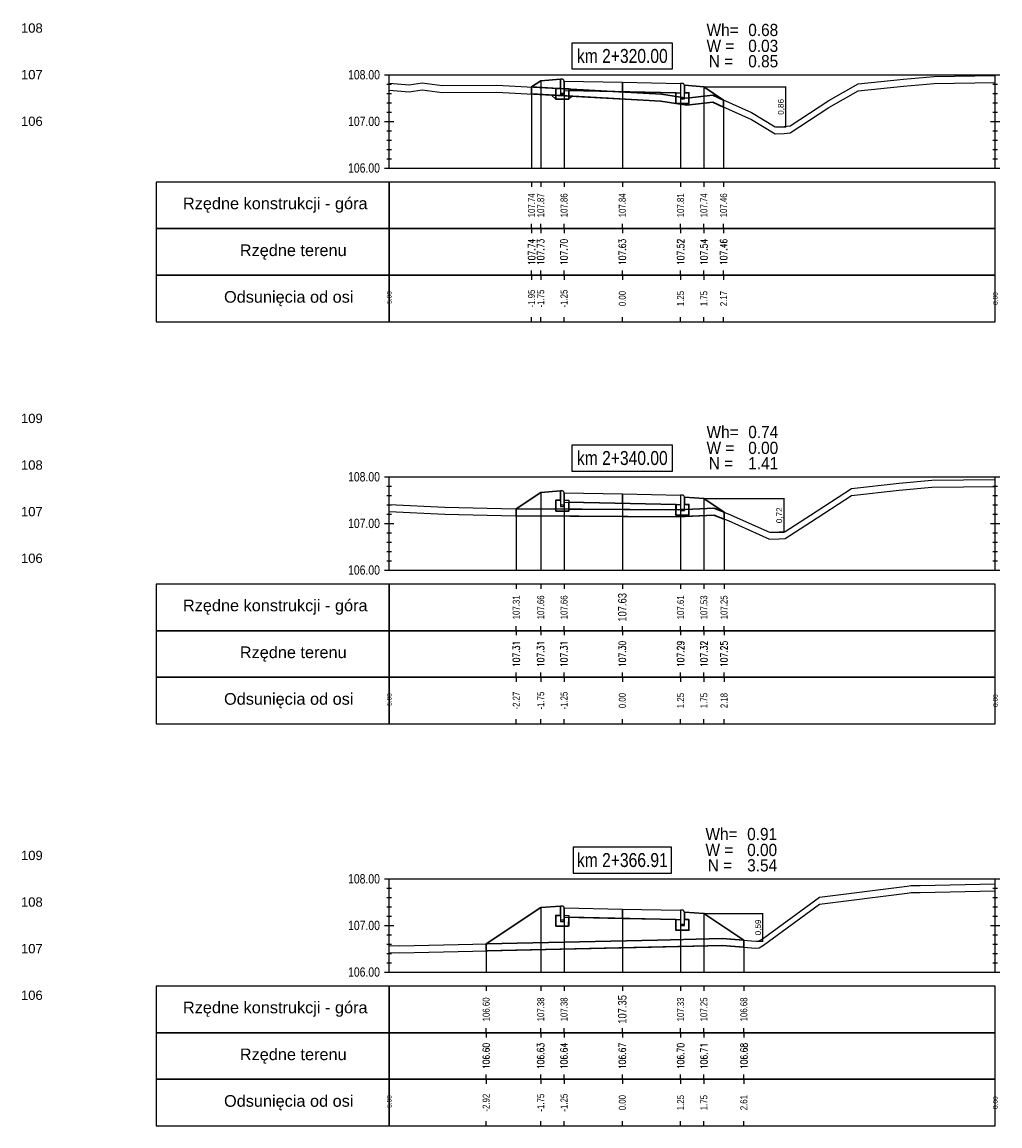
# Model space of a CAD drawing. Extents: x 7537626 to 7538805, y 5722894 to 5725486.
# Tile 25 of 105: x 7538114 to 7538135, y 5725386 to 5725409. Entities that reach past the tile are written whole.
import ezdxf

# ---------------------------------------------------------------- set-up
doc = ezdxf.new("R2010")
doc.units = 0
doc.header["$PDMODE"] = 35
doc.header["$PDSIZE"] = 0.3
for name, color, linetype in [('C-DROGI-PROFILE', 7, 'Continuous'), ('C-DROGI-PROFILE-ETYKIETY', 7, 'Continuous'), ('C-DROGI-PRZEKROJE-ETYKIETY', 7, 'Continuous'), ('C-POPRZECZKA-przekrój', 2, 'Continuous'), ('C-POPRZECZKA-widok', 1, 'Continuous')]:
    doc.layers.add(name, color=color, linetype=linetype)
for name, color, linetype, true_color in [('C-humus', 7, 'Continuous', 0x003df5), ('C-Teren', 7, 'Continuous', 0x008521), ('poprzeczki', 7, 'Continuous', 0x0000d6)]:
    doc.layers.add(name, color=color, linetype=linetype, true_color=true_color)
for name, color, linetype, lineweight, plot in [('D-1.pow. hum.', 7, 'Continuous', 30, False), ('D-2.wykop', 30, 'Continuous', 30, False), ('D-3.nasyp', 4, 'Continuous', 30, False)]:
    doc.layers.add(name, color=color, linetype=linetype, lineweight=lineweight, plot=plot)
doc.layers.add('D-roboty-ziemne-opis', color=2, linetype='Continuous', lineweight=30)
doc.styles.add('2mm08', font='arial.ttf', dxfattribs={"width": 0.8})
doc.styles.add('opis_50', font='arial.ttf', dxfattribs={"height": 0.125})
doc.styles.get("Standard").update_dxf_attribs({"font": 'arial.ttf'})
doc.dimstyles.new('OPIS_50', dxfattribs={"dimscale": 0.5, "dimtxt": 0.125, "dimasz": 0.25, "dimexe": 0.1, "dimexo": 0.15, "dimgap": 0.1, "dimtad": 1, "dimzin": 0, "dimtxsty": 'opis_50', "dimblk": 'ARCHTICK', "dimcen": 0.15, "dimdle": 0.1, "dimaunit": 2, "dimadec": 4, "dimazin": 0, "dimtfac": 1, "dimtmove": 0, "dimatfit": 3, "dimfxl": 1, "dimarcsym": 0})

# ---------------------------------------------------------------- blocks, each defined once
blk = doc.blocks.new('_ArchTick')
at = {"color": 0, "linetype": 'ByBlock', "const_width": 0.15}
blk.add_lwpolyline([(-0.5, -0.5), (0.5, 0.5)], dxfattribs=at)
blk = doc.blocks.new('*D113')
at = {"layer": 'Defpoints', "color": 0, "transparency": 16777216}
for p in [(7538128.601, 5725408.072), (7538130.126, 5725407.215), (7538130.348, 5725407.215)]:
    blk.add_point(p, dxfattribs=at)
at = {"layer": 'poprzeczki', "color": 0, "lineweight": -2, "transparency": 16777216}
for p, q in [((7538128.616, 5725408.072), (7538130.358, 5725408.072)), ((7538130.348, 5725408.082), (7538130.348, 5725407.205)), ((7538130.141, 5725407.215), (7538130.358, 5725407.215))]:
    blk.add_line(p, q, dxfattribs=at)
at = {"layer": 'poprzeczki', "color": 0, "lineweight": -2, "transparency": 16777216, "xscale": 0.025, "yscale": 0.025, "zscale": 0.025}
for p, rotation in [((7538130.348, 5725408.072), 90), ((7538130.348, 5725407.215), 270)]:
    blk.add_blockref('_ArchTick', p, dxfattribs=dict(at, rotation=rotation))
at = {"layer": 'poprzeczki', "color": 0, "transparency": 16777216, "insert": (7538130.263, 5725407.643), "char_height": 0.125, "attachment_point": 5, "rotation": 90, "style": 'opis_50'}
blk.add_mtext('0,86', dxfattribs=at)
blk = doc.blocks.new('*D114')
at = {"layer": 'Defpoints', "color": 0, "transparency": 16777216}
for p in [(7538128.601, 5725399.24), (7538130.006, 5725398.522), (7538130.313, 5725398.522)]:
    blk.add_point(p, dxfattribs=at)
at = {"layer": 'poprzeczki', "color": 0, "lineweight": -2, "transparency": 16777216}
for p, q in [((7538128.616, 5725399.24), (7538130.323, 5725399.24)), ((7538130.313, 5725399.25), (7538130.313, 5725398.512)), ((7538130.021, 5725398.522), (7538130.323, 5725398.522))]:
    blk.add_line(p, q, dxfattribs=at)
at = {"layer": 'poprzeczki', "color": 0, "lineweight": -2, "transparency": 16777216, "xscale": 0.025, "yscale": 0.025, "zscale": 0.025}
for p, rotation in [((7538130.313, 5725399.24), 90), ((7538130.313, 5725398.522), 270)]:
    blk.add_blockref('_ArchTick', p, dxfattribs=dict(at, rotation=rotation))
at = {"layer": 'poprzeczki', "color": 0, "transparency": 16777216, "insert": (7538130.228, 5725398.881), "char_height": 0.125, "attachment_point": 5, "rotation": 90, "style": 'opis_50'}
blk.add_mtext('0,72', dxfattribs=at)
blk = doc.blocks.new('*D115')
at = {"layer": 'Defpoints', "color": 0, "transparency": 16777216}
for p in [(7538128.601, 5725390.336), (7538129.712, 5725389.745), (7538129.861, 5725389.745)]:
    blk.add_point(p, dxfattribs=at)
at = {"layer": 'poprzeczki', "color": 0, "lineweight": -2, "transparency": 16777216}
for p, q in [((7538128.616, 5725390.336), (7538129.871, 5725390.336)), ((7538129.861, 5725390.346), (7538129.861, 5725389.735)), ((7538129.727, 5725389.745), (7538129.871, 5725389.745))]:
    blk.add_line(p, q, dxfattribs=at)
at = {"layer": 'poprzeczki', "color": 0, "lineweight": -2, "transparency": 16777216, "xscale": 0.025, "yscale": 0.025, "zscale": 0.025}
for p, rotation in [((7538129.861, 5725390.336), 90), ((7538129.861, 5725389.745), 270)]:
    blk.add_blockref('_ArchTick', p, dxfattribs=dict(at, rotation=rotation))
at = {"layer": 'poprzeczki', "color": 0, "transparency": 16777216, "insert": (7538129.775, 5725390.04), "char_height": 0.125, "attachment_point": 5, "rotation": 90, "style": 'opis_50'}
blk.add_mtext('0,59', dxfattribs=at)

msp = doc.modelspace()

# ---------------------------------------------------------------- linework, layer by layer
at = {"layer": 'C-DROGI-PROFILE', "color": 7, "linetype": 'Continuous', "lineweight": -3}
for p, q in [((7538124.903, 5725406.031), (7538124.903, 5725405.931)), ((7538125.101, 5725406.031), (7538125.101, 5725405.931)), ((7538125.601, 5725406.031), (7538125.601, 5725405.931)), ((7538126.851, 5725406.031), (7538126.851, 5725405.931)), ((7538128.101, 5725406.031), (7538128.101, 5725405.931)), ((7538128.601, 5725406.031), (7538128.601, 5725405.931)), ((7538129.023, 5725406.031), (7538129.023, 5725405.931)), ((7538124.903, 5725405.031), (7538124.903, 5725405.131)), ((7538124.903, 5725405.031), (7538124.903, 5725404.931)), ((7538125.101, 5725405.031), (7538125.101, 5725405.131)), ((7538125.101, 5725405.031), (7538125.101, 5725404.931)), ((7538125.601, 5725405.031), (7538125.601, 5725405.131)), ((7538125.601, 5725405.031), (7538125.601, 5725404.931)), ((7538126.851, 5725405.031), (7538126.851, 5725405.131)), ((7538126.851, 5725405.031), (7538126.851, 5725404.931)), ((7538128.101, 5725405.031), (7538128.101, 5725405.131)), ((7538128.101, 5725405.031), (7538128.101, 5725404.931)), ((7538128.601, 5725405.031), (7538128.601, 5725405.131)), ((7538128.601, 5725405.031), (7538128.601, 5725404.931)), ((7538129.023, 5725405.031), (7538129.023, 5725405.131)), ((7538129.023, 5725405.031), (7538129.023, 5725404.931)), ((7538124.903, 5725404.031), (7538124.903, 5725404.131)), ((7538125.101, 5725404.031), (7538125.101, 5725404.131)), ((7538125.601, 5725404.031), (7538125.601, 5725404.131)), ((7538126.851, 5725404.031), (7538126.851, 5725404.131)), ((7538128.101, 5725404.031), (7538128.101, 5725404.131)), ((7538128.601, 5725404.031), (7538128.601, 5725404.131)), ((7538129.023, 5725404.031), (7538129.023, 5725404.131)), ((7538124.903, 5725404.031), (7538124.903, 5725403.931)), ((7538125.101, 5725404.031), (7538125.101, 5725403.931)), ((7538125.601, 5725404.031), (7538125.601, 5725403.931)), ((7538126.851, 5725404.031), (7538126.851, 5725403.931)), ((7538128.101, 5725404.031), (7538128.101, 5725403.931)), ((7538128.601, 5725404.031), (7538128.601, 5725403.931)), ((7538129.023, 5725404.031), (7538129.023, 5725403.931)), ((7538124.903, 5725403.031), (7538124.903, 5725403.131)), ((7538125.101, 5725403.031), (7538125.101, 5725403.131)), ((7538125.601, 5725403.031), (7538125.601, 5725403.131)), ((7538126.851, 5725403.031), (7538126.851, 5725403.131)), ((7538128.101, 5725403.031), (7538128.101, 5725403.131)), ((7538128.601, 5725403.031), (7538128.601, 5725403.131)), ((7538129.023, 5725403.031), (7538129.023, 5725403.131)), ((7538124.576, 5725397.406), (7538124.576, 5725397.306)), ((7538125.101, 5725397.406), (7538125.101, 5725397.306)), ((7538125.601, 5725397.406), (7538125.601, 5725397.306)), ((7538126.851, 5725397.406), (7538126.851, 5725397.306)), ((7538128.101, 5725397.406), (7538128.101, 5725397.306)), ((7538128.601, 5725397.406), (7538128.601, 5725397.306)), ((7538129.033, 5725397.406), (7538129.033, 5725397.306)), ((7538124.576, 5725396.406), (7538124.576, 5725396.506)), ((7538125.101, 5725396.406), (7538125.101, 5725396.506)), ((7538125.601, 5725396.406), (7538125.601, 5725396.506)), ((7538126.851, 5725396.406), (7538126.851, 5725396.506)), ((7538128.101, 5725396.406), (7538128.101, 5725396.506)), ((7538128.601, 5725396.406), (7538128.601, 5725396.506)), ((7538129.033, 5725396.406), (7538129.033, 5725396.506)), ((7538124.576, 5725396.406), (7538124.576, 5725396.306)), ((7538125.101, 5725396.406), (7538125.101, 5725396.306)), ((7538125.601, 5725396.406), (7538125.601, 5725396.306)), ((7538126.851, 5725396.406), (7538126.851, 5725396.306)), ((7538128.101, 5725396.406), (7538128.101, 5725396.306)), ((7538128.601, 5725396.406), (7538128.601, 5725396.306)), ((7538129.033, 5725396.406), (7538129.033, 5725396.306)), ((7538124.576, 5725395.406), (7538124.576, 5725395.506)), ((7538124.576, 5725395.406), (7538124.576, 5725395.306)), ((7538125.101, 5725395.406), (7538125.101, 5725395.506)), ((7538125.101, 5725395.406), (7538125.101, 5725395.306)), ((7538125.601, 5725395.406), (7538125.601, 5725395.506)), ((7538125.601, 5725395.406), (7538125.601, 5725395.306)), ((7538126.851, 5725395.406), (7538126.851, 5725395.506)), ((7538126.851, 5725395.406), (7538126.851, 5725395.306)), ((7538128.101, 5725395.406), (7538128.101, 5725395.506)), ((7538128.101, 5725395.406), (7538128.101, 5725395.306)), ((7538128.601, 5725395.406), (7538128.601, 5725395.506)), ((7538128.601, 5725395.406), (7538128.601, 5725395.306)), ((7538129.033, 5725395.406), (7538129.033, 5725395.506)), ((7538129.033, 5725395.406), (7538129.033, 5725395.306)), ((7538124.576, 5725394.406), (7538124.576, 5725394.506)), ((7538125.101, 5725394.406), (7538125.101, 5725394.506)), ((7538125.601, 5725394.406), (7538125.601, 5725394.506)), ((7538126.851, 5725394.406), (7538126.851, 5725394.506)), ((7538128.101, 5725394.406), (7538128.101, 5725394.506)), ((7538128.601, 5725394.406), (7538128.601, 5725394.506)), ((7538129.033, 5725394.406), (7538129.033, 5725394.506)), ((7538123.93, 5725388.781), (7538123.93, 5725388.681)), ((7538125.101, 5725388.781), (7538125.101, 5725388.681)), ((7538125.601, 5725388.781), (7538125.601, 5725388.681)), ((7538126.851, 5725388.781), (7538126.851, 5725388.681)), ((7538128.101, 5725388.781), (7538128.101, 5725388.681)), ((7538128.601, 5725388.781), (7538128.601, 5725388.681)), ((7538129.458, 5725388.781), (7538129.458, 5725388.681)), ((7538123.93, 5725387.781), (7538123.93, 5725387.881)), ((7538123.93, 5725387.781), (7538123.93, 5725387.681)), ((7538125.101, 5725387.781), (7538125.101, 5725387.881)), ((7538125.101, 5725387.781), (7538125.101, 5725387.681)), ((7538125.601, 5725387.781), (7538125.601, 5725387.881)), ((7538125.601, 5725387.781), (7538125.601, 5725387.681)), ((7538126.851, 5725387.781), (7538126.851, 5725387.881)), ((7538126.851, 5725387.781), (7538126.851, 5725387.681)), ((7538128.101, 5725387.781), (7538128.101, 5725387.881)), ((7538128.101, 5725387.781), (7538128.101, 5725387.681)), ((7538128.601, 5725387.781), (7538128.601, 5725387.881)), ((7538128.601, 5725387.781), (7538128.601, 5725387.681)), ((7538129.458, 5725387.781), (7538129.458, 5725387.881)), ((7538129.458, 5725387.781), (7538129.458, 5725387.681)), ((7538123.93, 5725386.781), (7538123.93, 5725386.881)), ((7538123.93, 5725386.781), (7538123.93, 5725386.681)), ((7538125.101, 5725386.781), (7538125.101, 5725386.881)), ((7538125.101, 5725386.781), (7538125.101, 5725386.681)), ((7538125.601, 5725386.781), (7538125.601, 5725386.881)), ((7538125.601, 5725386.781), (7538125.601, 5725386.681)), ((7538126.851, 5725386.781), (7538126.851, 5725386.881)), ((7538126.851, 5725386.781), (7538126.851, 5725386.681)), ((7538128.101, 5725386.781), (7538128.101, 5725386.881)), ((7538128.101, 5725386.781), (7538128.101, 5725386.681)), ((7538128.601, 5725386.781), (7538128.601, 5725386.881)), ((7538128.601, 5725386.781), (7538128.601, 5725386.681)), ((7538129.458, 5725386.781), (7538129.458, 5725386.881)), ((7538129.458, 5725386.781), (7538129.458, 5725386.681)), ((7538123.93, 5725385.781), (7538123.93, 5725385.881)), ((7538125.101, 5725385.781), (7538125.101, 5725385.881)), ((7538125.601, 5725385.781), (7538125.601, 5725385.881)), ((7538126.851, 5725385.781), (7538126.851, 5725385.881)), ((7538128.101, 5725385.781), (7538128.101, 5725385.881)), ((7538128.601, 5725385.781), (7538128.601, 5725385.881)), ((7538129.458, 5725385.781), (7538129.458, 5725385.881))]:
    msp.add_line(p, q, dxfattribs=at)
at = {"layer": 'C-DROGI-PROFILE', "color": 1, "linetype": 'Continuous', "lineweight": -3}
for points in [[(7538121.851, 5725405.031), (7538121.851, 5725406.031), (7538116.851, 5725406.031), (7538116.851, 5725405.031)], [(7538121.851, 5725405.031), (7538134.851, 5725405.031), (7538134.851, 5725406.031), (7538121.851, 5725406.031)], [(7538121.851, 5725404.031), (7538121.851, 5725405.031), (7538116.851, 5725405.031), (7538116.851, 5725404.031)], [(7538121.851, 5725404.031), (7538134.851, 5725404.031), (7538134.851, 5725405.031), (7538121.851, 5725405.031)], [(7538121.851, 5725403.031), (7538121.851, 5725404.031), (7538116.851, 5725404.031), (7538116.851, 5725403.031)], [(7538121.851, 5725403.031), (7538134.851, 5725403.031), (7538134.851, 5725404.031), (7538121.851, 5725404.031)], [(7538121.851, 5725396.406), (7538121.851, 5725397.406), (7538116.851, 5725397.406), (7538116.851, 5725396.406)], [(7538121.851, 5725396.406), (7538134.851, 5725396.406), (7538134.851, 5725397.406), (7538121.851, 5725397.406)], [(7538121.851, 5725395.406), (7538121.851, 5725396.406), (7538116.851, 5725396.406), (7538116.851, 5725395.406)], [(7538121.851, 5725395.406), (7538134.851, 5725395.406), (7538134.851, 5725396.406), (7538121.851, 5725396.406)], [(7538121.851, 5725394.406), (7538121.851, 5725395.406), (7538116.851, 5725395.406), (7538116.851, 5725394.406)], [(7538121.851, 5725394.406), (7538134.851, 5725394.406), (7538134.851, 5725395.406), (7538121.851, 5725395.406)], [(7538121.851, 5725387.781), (7538121.851, 5725388.781), (7538116.851, 5725388.781), (7538116.851, 5725387.781)], [(7538121.851, 5725387.781), (7538134.851, 5725387.781), (7538134.851, 5725388.781), (7538121.851, 5725388.781)], [(7538121.851, 5725386.781), (7538121.851, 5725387.781), (7538116.851, 5725387.781), (7538116.851, 5725386.781)], [(7538121.851, 5725386.781), (7538134.851, 5725386.781), (7538134.851, 5725387.781), (7538121.851, 5725387.781)], [(7538121.851, 5725385.781), (7538121.851, 5725386.781), (7538116.851, 5725386.781), (7538116.851, 5725385.781)], [(7538121.851, 5725385.781), (7538134.851, 5725385.781), (7538134.851, 5725386.781), (7538121.851, 5725386.781)]]:
    msp.add_3dface(points, dxfattribs=at)
at = {"layer": 'C-DROGI-PRZEKROJE-ETYKIETY', "color": 1, "linetype": 'Continuous', "lineweight": -3}
for p, q in [((7538125.101, 5725408.202), (7538125.101, 5725406.331)), ((7538125.601, 5725408.196), (7538125.601, 5725406.331)), ((7538126.851, 5725408.171), (7538126.851, 5725406.331)), ((7538128.101, 5725408.146), (7538128.101, 5725406.331)), ((7538124.903, 5725408.07), (7538124.903, 5725406.331)), ((7538128.601, 5725408.072), (7538128.601, 5725406.331)), ((7538129.023, 5725407.79), (7538129.023, 5725406.331)), ((7538125.101, 5725399.37), (7538125.101, 5725397.706)), ((7538125.601, 5725399.363), (7538125.601, 5725397.706)), ((7538126.851, 5725399.338), (7538126.851, 5725397.706)), ((7538128.101, 5725399.313), (7538128.101, 5725397.706)), ((7538128.601, 5725399.24), (7538128.601, 5725397.706)), ((7538124.576, 5725399.02), (7538124.576, 5725397.706)), ((7538129.033, 5725398.951), (7538129.033, 5725397.706)), ((7538125.101, 5725390.466), (7538125.101, 5725389.081)), ((7538125.601, 5725390.459), (7538125.601, 5725389.081)), ((7538126.851, 5725390.434), (7538126.851, 5725389.081)), ((7538128.101, 5725390.409), (7538128.101, 5725389.081)), ((7538128.601, 5725390.336), (7538128.601, 5725389.081)), ((7538123.93, 5725389.685), (7538123.93, 5725389.081)), ((7538129.458, 5725389.764), (7538129.458, 5725389.081))]:
    msp.add_line(p, q, dxfattribs=at)
at = {"layer": 'C-humus'}
for p, q in [((7538131.909, 5725407.984), (7538132.879, 5725408.09)), ((7538132.879, 5725408.09), (7538133.54, 5725408.143)), ((7538133.54, 5725408.143), (7538134.851, 5725408.163)), ((7538121.851, 5725408.001), (7538122.279, 5725407.965)), ((7538122.279, 5725407.965), (7538122.556, 5725408.009)), ((7538122.556, 5725408.009), (7538122.989, 5725407.954)), ((7538122.989, 5725407.954), (7538124.162, 5725407.961)), ((7538124.162, 5725407.961), (7538127.693, 5725407.765)), ((7538131.281, 5725407.632), (7538131.909, 5725407.984)), ((7538127.693, 5725407.765), (7538128.238, 5725407.679)), ((7538128.238, 5725407.679), (7538128.789, 5725407.745)), ((7538128.789, 5725407.745), (7538129.621, 5725407.373)), ((7538130.45, 5725407.087), (7538131.281, 5725407.632)), ((7538129.621, 5725407.373), (7538130.126, 5725407.065)), ((7538130.126, 5725407.065), (7538130.325, 5725407.07)), ((7538130.325, 5725407.07), (7538130.45, 5725407.087)), ((7538131.766, 5725399.308), (7538132.786, 5725399.42)), ((7538132.786, 5725399.42), (7538133.49, 5725399.486)), ((7538133.49, 5725399.486), (7538134.851, 5725399.502)), ((7538130.888, 5725398.732), (7538131.766, 5725399.308)), ((7538121.851, 5725398.964), (7538121.851, 5725398.966)), ((7538121.851, 5725398.966), (7538123.043, 5725398.904)), ((7538123.043, 5725398.904), (7538124.556, 5725398.87)), ((7538124.556, 5725398.87), (7538128.046, 5725398.848)), ((7538128.046, 5725398.848), (7538128.817, 5725398.887)), ((7538128.817, 5725398.887), (7538129.122, 5725398.766)), ((7538129.122, 5725398.766), (7538130.006, 5725398.372)), ((7538130.347, 5725398.382), (7538130.888, 5725398.732)), ((7538130.216, 5725398.378), (7538130.347, 5725398.382)), ((7538130.006, 5725398.372), (7538130.216, 5725398.378)), ((7538133.241, 5725390.789), (7538134.851, 5725390.826)), ((7538131.082, 5725390.536), (7538132.964, 5725390.778)), ((7538132.964, 5725390.778), (7538133.046, 5725390.787)), ((7538133.046, 5725390.787), (7538133.241, 5725390.789)), ((7538129.879, 5725389.657), (7538131.082, 5725390.536)), ((7538122.07, 5725389.493), (7538128.991, 5725389.649)), ((7538128.991, 5725389.649), (7538129.712, 5725389.595)), ((7538129.789, 5725389.603), (7538129.879, 5725389.657)), ((7538121.851, 5725389.501), (7538122.07, 5725389.493)), ((7538129.712, 5725389.595), (7538129.789, 5725389.603))]:
    msp.add_line(p, q, dxfattribs=at)
at = {"layer": 'C-POPRZECZKA-przekrój', "color": 2, "linetype": 'Continuous', "lineweight": -3}
for p, q in [((7538124.903, 5725408.07), (7538125.101, 5725408.202)), ((7538125.101, 5725408.202), (7538125.521, 5725408.236)), ((7538125.561, 5725408.236), (7538125.521, 5725408.236)), ((7538125.521, 5725408.236), (7538125.521, 5725407.906)), ((7538125.566, 5725408.235), (7538125.561, 5725408.236)), ((7538125.575, 5725408.233), (7538125.566, 5725408.235)), ((7538125.583, 5725408.229), (7538125.575, 5725408.233)), ((7538125.589, 5725408.224), (7538125.583, 5725408.229)), ((7538125.593, 5725408.219), (7538125.589, 5725408.224)), ((7538125.598, 5725408.211), (7538125.593, 5725408.219)), ((7538125.6, 5725408.203), (7538125.598, 5725408.211)), ((7538125.601, 5725408.196), (7538125.6, 5725408.203)), ((7538125.601, 5725408.196), (7538126.851, 5725408.171)), ((7538125.601, 5725408.196), (7538125.602, 5725407.996)), ((7538125.601, 5725407.906), (7538125.601, 5725408.196)), ((7538125.601, 5725408.196), (7538125.601, 5725408.036)), ((7538126.851, 5725407.971), (7538126.851, 5725408.171)), ((7538126.851, 5725408.171), (7538128.101, 5725408.146)), ((7538128.101, 5725408.146), (7538128.1, 5725407.946)), ((7538128.141, 5725408.146), (7538128.101, 5725408.146)), ((7538128.101, 5725408.146), (7538128.101, 5725407.816)), ((7538128.146, 5725408.145), (7538128.141, 5725408.146)), ((7538128.155, 5725408.143), (7538128.146, 5725408.145)), ((7538128.163, 5725408.139), (7538128.155, 5725408.143)), ((7538128.169, 5725408.134), (7538128.163, 5725408.139)), ((7538128.173, 5725408.129), (7538128.169, 5725408.134)), ((7538128.178, 5725408.121), (7538128.173, 5725408.129)), ((7538128.18, 5725408.113), (7538128.178, 5725408.121)), ((7538128.181, 5725408.106), (7538128.18, 5725408.113)), ((7538128.181, 5725407.816), (7538128.181, 5725408.106)), ((7538128.181, 5725408.106), (7538128.181, 5725407.946)), ((7538128.181, 5725408.106), (7538128.601, 5725408.072)), ((7538125.421, 5725407.806), (7538125.421, 5725408.036)), ((7538125.421, 5725408.036), (7538125.521, 5725408.036)), ((7538125.521, 5725408.036), (7538125.521, 5725407.936)), ((7538125.521, 5725407.936), (7538125.601, 5725407.936)), ((7538125.521, 5725407.906), (7538125.601, 5725407.906)), ((7538125.601, 5725408.036), (7538125.701, 5725408.036)), ((7538125.602, 5725407.996), (7538126.851, 5725407.971)), ((7538125.701, 5725408.036), (7538125.701, 5725407.806)), ((7538126.851, 5725407.971), (7538128.1, 5725407.946)), ((7538128.001, 5725407.716), (7538128.001, 5725407.946)), ((7538128.001, 5725407.946), (7538128.101, 5725407.946)), ((7538128.101, 5725407.946), (7538128.101, 5725407.846)), ((7538128.181, 5725407.946), (7538128.281, 5725407.946)), ((7538128.281, 5725407.946), (7538128.281, 5725407.716)), ((7538128.601, 5725408.072), (7538129.023, 5725407.79)), ((7538125.701, 5725407.806), (7538125.421, 5725407.806)), ((7538128.281, 5725407.716), (7538128.001, 5725407.716)), ((7538128.101, 5725407.846), (7538128.181, 5725407.846)), ((7538128.101, 5725407.816), (7538128.181, 5725407.816)), ((7538124.576, 5725399.02), (7538125.101, 5725399.37)), ((7538125.101, 5725399.37), (7538125.521, 5725399.403)), ((7538125.561, 5725399.403), (7538125.521, 5725399.403)), ((7538125.521, 5725399.403), (7538125.521, 5725399.073)), ((7538125.566, 5725399.403), (7538125.561, 5725399.403)), ((7538125.575, 5725399.401), (7538125.566, 5725399.403)), ((7538125.583, 5725399.396), (7538125.575, 5725399.401)), ((7538125.589, 5725399.392), (7538125.583, 5725399.396)), ((7538125.593, 5725399.386), (7538125.589, 5725399.392)), ((7538125.598, 5725399.379), (7538125.593, 5725399.386)), ((7538125.6, 5725399.371), (7538125.598, 5725399.379)), ((7538125.601, 5725399.363), (7538125.6, 5725399.371)), ((7538125.601, 5725399.363), (7538126.851, 5725399.338)), ((7538125.601, 5725399.363), (7538125.602, 5725399.163)), ((7538125.601, 5725399.073), (7538125.601, 5725399.363)), ((7538125.601, 5725399.363), (7538125.601, 5725399.203)), ((7538126.851, 5725399.138), (7538126.851, 5725399.338)), ((7538126.851, 5725399.338), (7538128.101, 5725399.313)), ((7538125.421, 5725398.973), (7538125.421, 5725399.203)), ((7538125.421, 5725399.203), (7538125.521, 5725399.203)), ((7538125.521, 5725399.203), (7538125.521, 5725399.103)), ((7538125.521, 5725399.103), (7538125.601, 5725399.103)), ((7538125.601, 5725399.203), (7538125.701, 5725399.203)), ((7538125.602, 5725399.163), (7538126.851, 5725399.138)), ((7538125.701, 5725399.203), (7538125.701, 5725398.973)), ((7538126.851, 5725399.138), (7538128.1, 5725399.113)), ((7538128.001, 5725398.883), (7538128.001, 5725399.113)), ((7538128.001, 5725399.113), (7538128.101, 5725399.113)), ((7538128.101, 5725399.313), (7538128.1, 5725399.113)), ((7538128.141, 5725399.313), (7538128.101, 5725399.313)), ((7538128.101, 5725399.313), (7538128.101, 5725398.983)), ((7538128.101, 5725399.113), (7538128.101, 5725399.013)), ((7538128.146, 5725399.313), (7538128.141, 5725399.313)), ((7538128.155, 5725399.311), (7538128.146, 5725399.313)), ((7538128.163, 5725399.306), (7538128.155, 5725399.311)), ((7538128.169, 5725399.302), (7538128.163, 5725399.306)), ((7538128.173, 5725399.296), (7538128.169, 5725399.302)), ((7538128.178, 5725399.289), (7538128.173, 5725399.296)), ((7538128.18, 5725399.281), (7538128.178, 5725399.289)), ((7538128.181, 5725399.273), (7538128.18, 5725399.281)), ((7538128.181, 5725398.983), (7538128.181, 5725399.273)), ((7538128.181, 5725399.273), (7538128.181, 5725399.113)), ((7538128.181, 5725399.273), (7538128.601, 5725399.24)), ((7538128.181, 5725399.113), (7538128.281, 5725399.113)), ((7538128.281, 5725399.113), (7538128.281, 5725398.883)), ((7538128.601, 5725399.24), (7538129.033, 5725398.951)), ((7538125.701, 5725398.973), (7538125.421, 5725398.973)), ((7538125.521, 5725399.073), (7538125.601, 5725399.073)), ((7538128.281, 5725398.883), (7538128.001, 5725398.883)), ((7538128.101, 5725399.013), (7538128.181, 5725399.013)), ((7538128.101, 5725398.983), (7538128.181, 5725398.983)), ((7538123.93, 5725389.685), (7538125.101, 5725390.466)), ((7538125.101, 5725390.466), (7538125.521, 5725390.499)), ((7538125.561, 5725390.499), (7538125.521, 5725390.499)), ((7538125.521, 5725390.499), (7538125.521, 5725390.169)), ((7538125.566, 5725390.499), (7538125.561, 5725390.499)), ((7538125.575, 5725390.497), (7538125.566, 5725390.499)), ((7538125.583, 5725390.492), (7538125.575, 5725390.497)), ((7538125.589, 5725390.487), (7538125.583, 5725390.492)), ((7538125.593, 5725390.482), (7538125.589, 5725390.487)), ((7538125.598, 5725390.475), (7538125.593, 5725390.482)), ((7538125.6, 5725390.467), (7538125.598, 5725390.475)), ((7538125.601, 5725390.459), (7538125.6, 5725390.467)), ((7538125.601, 5725390.459), (7538126.851, 5725390.434)), ((7538125.601, 5725390.459), (7538125.602, 5725390.259)), ((7538125.601, 5725390.169), (7538125.601, 5725390.459)), ((7538125.601, 5725390.459), (7538125.601, 5725390.299)), ((7538126.851, 5725390.234), (7538126.851, 5725390.434)), ((7538126.851, 5725390.434), (7538128.101, 5725390.409)), ((7538128.101, 5725390.409), (7538128.1, 5725390.209)), ((7538128.141, 5725390.409), (7538128.101, 5725390.409)), ((7538128.101, 5725390.409), (7538128.101, 5725390.079)), ((7538128.146, 5725390.409), (7538128.141, 5725390.409)), ((7538128.155, 5725390.407), (7538128.146, 5725390.409)), ((7538128.163, 5725390.402), (7538128.155, 5725390.407)), ((7538128.169, 5725390.397), (7538128.163, 5725390.402)), ((7538128.173, 5725390.392), (7538128.169, 5725390.397)), ((7538128.178, 5725390.385), (7538128.173, 5725390.392)), ((7538128.18, 5725390.377), (7538128.178, 5725390.385)), ((7538128.181, 5725390.369), (7538128.18, 5725390.377)), ((7538128.181, 5725390.079), (7538128.181, 5725390.369)), ((7538128.181, 5725390.369), (7538128.181, 5725390.209)), ((7538128.181, 5725390.369), (7538128.601, 5725390.336)), ((7538128.601, 5725390.336), (7538129.458, 5725389.764)), ((7538125.421, 5725390.069), (7538125.421, 5725390.299)), ((7538125.421, 5725390.299), (7538125.521, 5725390.299)), ((7538125.521, 5725390.299), (7538125.521, 5725390.199)), ((7538125.521, 5725390.199), (7538125.601, 5725390.199)), ((7538125.521, 5725390.169), (7538125.601, 5725390.169)), ((7538125.601, 5725390.299), (7538125.701, 5725390.299)), ((7538125.602, 5725390.259), (7538126.851, 5725390.234)), ((7538125.701, 5725390.299), (7538125.701, 5725390.069)), ((7538126.851, 5725390.234), (7538128.1, 5725390.209)), ((7538128.001, 5725389.979), (7538128.001, 5725390.209)), ((7538128.001, 5725390.209), (7538128.101, 5725390.209)), ((7538128.101, 5725390.209), (7538128.101, 5725390.109)), ((7538128.101, 5725390.109), (7538128.181, 5725390.109)), ((7538128.181, 5725390.209), (7538128.281, 5725390.209)), ((7538128.281, 5725390.209), (7538128.281, 5725389.979)), ((7538125.701, 5725390.069), (7538125.421, 5725390.069)), ((7538128.281, 5725389.979), (7538128.001, 5725389.979)), ((7538128.101, 5725390.079), (7538128.181, 5725390.079))]:
    msp.add_line(p, q, dxfattribs=at)
at = {"layer": 'C-POPRZECZKA-widok', "color": 1, "linetype": 'Continuous', "lineweight": -3}
for p, q in [((7538121.751, 5725408.331), (7538134.951, 5725408.331)), ((7538121.851, 5725406.331), (7538121.851, 5725408.331)), ((7538134.851, 5725406.331), (7538134.851, 5725408.331)), ((7538121.801, 5725408.131), (7538121.901, 5725408.131)), ((7538134.801, 5725408.131), (7538134.901, 5725408.131)), ((7538121.801, 5725407.931), (7538121.901, 5725407.931)), ((7538134.801, 5725407.931), (7538134.901, 5725407.931)), ((7538121.801, 5725407.731), (7538121.901, 5725407.731)), ((7538134.801, 5725407.731), (7538134.901, 5725407.731)), ((7538121.801, 5725407.531), (7538121.901, 5725407.531)), ((7538134.801, 5725407.531), (7538134.901, 5725407.531)), ((7538121.751, 5725407.331), (7538121.951, 5725407.331)), ((7538121.801, 5725407.331), (7538121.901, 5725407.331)), ((7538134.751, 5725407.331), (7538134.951, 5725407.331)), ((7538134.801, 5725407.331), (7538134.901, 5725407.331)), ((7538121.801, 5725407.131), (7538121.901, 5725407.131)), ((7538121.801, 5725406.931), (7538121.901, 5725406.931)), ((7538134.801, 5725407.131), (7538134.901, 5725407.131)), ((7538134.801, 5725406.931), (7538134.901, 5725406.931)), ((7538121.801, 5725406.731), (7538121.901, 5725406.731)), ((7538134.801, 5725406.731), (7538134.901, 5725406.731)), ((7538121.801, 5725406.531), (7538121.901, 5725406.531)), ((7538134.801, 5725406.531), (7538134.901, 5725406.531)), ((7538121.751, 5725406.331), (7538134.951, 5725406.331)), ((7538121.751, 5725399.706), (7538134.951, 5725399.706)), ((7538121.851, 5725397.706), (7538121.851, 5725399.706)), ((7538134.851, 5725397.706), (7538134.851, 5725399.706)), ((7538121.801, 5725399.506), (7538121.901, 5725399.506)), ((7538134.801, 5725399.506), (7538134.901, 5725399.506)), ((7538121.801, 5725399.306), (7538121.901, 5725399.306)), ((7538121.801, 5725399.106), (7538121.901, 5725399.106)), ((7538134.801, 5725399.306), (7538134.901, 5725399.306)), ((7538134.801, 5725399.106), (7538134.901, 5725399.106)), ((7538121.801, 5725398.906), (7538121.901, 5725398.906)), ((7538134.801, 5725398.906), (7538134.901, 5725398.906)), ((7538121.751, 5725398.706), (7538121.951, 5725398.706)), ((7538121.801, 5725398.706), (7538121.901, 5725398.706)), ((7538134.751, 5725398.706), (7538134.951, 5725398.706)), ((7538134.801, 5725398.706), (7538134.901, 5725398.706)), ((7538121.801, 5725398.506), (7538121.901, 5725398.506)), ((7538134.801, 5725398.506), (7538134.901, 5725398.506)), ((7538121.801, 5725398.306), (7538121.901, 5725398.306)), ((7538134.801, 5725398.306), (7538134.901, 5725398.306)), ((7538121.801, 5725398.106), (7538121.901, 5725398.106)), ((7538121.801, 5725397.906), (7538121.901, 5725397.906)), ((7538134.801, 5725398.106), (7538134.901, 5725398.106)), ((7538134.801, 5725397.906), (7538134.901, 5725397.906)), ((7538121.751, 5725397.706), (7538134.951, 5725397.706)), ((7538121.751, 5725391.081), (7538134.951, 5725391.081)), ((7538121.851, 5725389.081), (7538121.851, 5725391.081)), ((7538134.851, 5725389.081), (7538134.851, 5725391.081)), ((7538121.801, 5725390.881), (7538121.901, 5725390.881)), ((7538134.801, 5725390.881), (7538134.901, 5725390.881)), ((7538121.801, 5725390.681), (7538121.901, 5725390.681)), ((7538134.801, 5725390.681), (7538134.901, 5725390.681)), ((7538121.801, 5725390.481), (7538121.901, 5725390.481)), ((7538134.801, 5725390.481), (7538134.901, 5725390.481)), ((7538121.801, 5725390.281), (7538121.901, 5725390.281)), ((7538134.801, 5725390.281), (7538134.901, 5725390.281)), ((7538121.751, 5725390.081), (7538121.951, 5725390.081)), ((7538121.801, 5725390.081), (7538121.901, 5725390.081)), ((7538121.801, 5725389.881), (7538121.901, 5725389.881)), ((7538134.751, 5725390.081), (7538134.951, 5725390.081)), ((7538134.801, 5725390.081), (7538134.901, 5725390.081)), ((7538134.801, 5725389.881), (7538134.901, 5725389.881)), ((7538121.801, 5725389.681), (7538121.901, 5725389.681)), ((7538134.801, 5725389.681), (7538134.901, 5725389.681)), ((7538121.801, 5725389.481), (7538121.901, 5725389.481)), ((7538134.801, 5725389.481), (7538134.901, 5725389.481)), ((7538121.801, 5725389.281), (7538121.901, 5725389.281)), ((7538134.801, 5725389.281), (7538134.901, 5725389.281)), ((7538121.751, 5725389.081), (7538134.951, 5725389.081))]:
    msp.add_line(p, q, dxfattribs=at)
at = {"layer": 'C-POPRZECZKA-widok', "color": 3, "linetype": 'Continuous', "lineweight": -3}
for points in [[(7538125.771, 5725408.456), (7538127.93, 5725408.456), (7538127.93, 5725409.013), (7538125.771, 5725409.013)], [(7538125.771, 5725399.831), (7538127.93, 5725399.831), (7538127.93, 5725400.388), (7538125.771, 5725400.388)], [(7538125.794, 5725391.206), (7538127.908, 5725391.206), (7538127.908, 5725391.763), (7538125.794, 5725391.763)]]:
    msp.add_3dface(points, dxfattribs=at)
at = {"layer": 'C-Teren'}
for p, q in [((7538121.851, 5725408.151), (7538122.279, 5725408.115)), ((7538122.279, 5725408.115), (7538122.556, 5725408.159)), ((7538122.556, 5725408.159), (7538122.989, 5725408.104)), ((7538122.989, 5725408.104), (7538124.162, 5725408.111)), ((7538124.162, 5725408.111), (7538127.693, 5725407.915)), ((7538131.281, 5725407.782), (7538131.909, 5725408.134)), ((7538131.909, 5725408.134), (7538132.879, 5725408.24)), ((7538132.879, 5725408.24), (7538133.54, 5725408.293)), ((7538133.54, 5725408.293), (7538134.851, 5725408.313)), ((7538127.693, 5725407.915), (7538128.238, 5725407.829)), ((7538128.238, 5725407.829), (7538128.789, 5725407.895)), ((7538128.789, 5725407.895), (7538129.621, 5725407.523)), ((7538130.45, 5725407.237), (7538131.281, 5725407.782)), ((7538129.621, 5725407.523), (7538130.126, 5725407.215)), ((7538130.126, 5725407.215), (7538130.325, 5725407.22)), ((7538130.325, 5725407.22), (7538130.45, 5725407.237)), ((7538131.766, 5725399.458), (7538132.786, 5725399.57)), ((7538132.786, 5725399.57), (7538133.49, 5725399.636)), ((7538133.49, 5725399.636), (7538134.851, 5725399.652)), ((7538130.888, 5725398.882), (7538131.766, 5725399.458)), ((7538121.851, 5725399.114), (7538121.851, 5725399.116)), ((7538121.851, 5725399.116), (7538123.043, 5725399.054)), ((7538123.043, 5725399.054), (7538124.556, 5725399.02)), ((7538124.556, 5725399.02), (7538128.046, 5725398.998)), ((7538128.046, 5725398.998), (7538128.817, 5725399.037)), ((7538128.817, 5725399.037), (7538129.122, 5725398.916)), ((7538129.122, 5725398.916), (7538130.006, 5725398.522)), ((7538130.347, 5725398.532), (7538130.888, 5725398.882)), ((7538130.006, 5725398.522), (7538130.216, 5725398.528)), ((7538130.216, 5725398.528), (7538130.347, 5725398.532)), ((7538131.082, 5725390.686), (7538132.964, 5725390.928)), ((7538132.964, 5725390.928), (7538133.046, 5725390.937)), ((7538133.046, 5725390.937), (7538133.241, 5725390.939)), ((7538133.241, 5725390.939), (7538134.851, 5725390.976)), ((7538129.879, 5725389.807), (7538131.082, 5725390.686)), ((7538121.851, 5725389.651), (7538122.07, 5725389.643)), ((7538122.07, 5725389.643), (7538128.991, 5725389.799)), ((7538128.991, 5725389.799), (7538129.712, 5725389.745)), ((7538129.712, 5725389.745), (7538129.789, 5725389.753)), ((7538129.789, 5725389.753), (7538129.879, 5725389.807))]:
    msp.add_line(p, q, dxfattribs=at)
at = {"layer": 'D-1.pow. hum.'}
for points in [[(7538124.903, 5725408.07), (7538124.903, 5725407.92), (7538126.165, 5725407.85), (7538127.68, 5725407.766), (7538128.238, 5725407.679), (7538128.789, 5725407.745), (7538129.023, 5725407.64), (7538129.023, 5725407.79), (7538128.789, 5725407.895), (7538128.238, 5725407.829), (7538127.693, 5725407.915), (7538125.363, 5725408.045), (7538124.903, 5725408.07)], [(7538124.576, 5725399.02), (7538124.576, 5725398.87), (7538125.924, 5725398.862), (7538128.018, 5725398.849), (7538128.817, 5725398.887), (7538129.033, 5725398.801), (7538129.033, 5725398.951), (7538128.817, 5725399.037), (7538128.056, 5725398.999), (7538125.986, 5725399.011), (7538124.576, 5725399.02)], [(7538123.93, 5725389.685), (7538123.93, 5725389.535), (7538127.473, 5725389.615), (7538128.991, 5725389.649), (7538129.458, 5725389.614), (7538129.458, 5725389.764), (7538128.991, 5725389.799), (7538127.605, 5725389.768), (7538123.93, 5725389.685)]]:
    msp.add_lwpolyline(points, dxfattribs=at)
at = {"layer": 'D-2.wykop'}
msp.add_lwpolyline([(7538125.333, 5725407.896), (7538125.421, 5725407.806), (7538125.701, 5725407.806), (7538125.777, 5725407.872), (7538125.333, 5725407.896)], dxfattribs=at)
at = {"layer": 'D-3.nasyp'}
for points in [[(7538125.521, 5725408.036), (7538125.521, 5725408.236), (7538125.101, 5725408.202), (7538124.903, 5725408.07), (7538124.903, 5725407.92), (7538125.333, 5725407.896), (7538125.421, 5725407.806), (7538125.421, 5725408.036), (7538125.521, 5725408.036), (7538125.521, 5725408.037)], [(7538128.181, 5725408.106), (7538128.181, 5725407.946), (7538128.281, 5725407.946), (7538128.281, 5725407.716), (7538128.013, 5725407.716), (7538128.016, 5725407.713), (7538128.238, 5725407.679), (7538128.789, 5725407.745), (7538129.023, 5725407.64), (7538129.023, 5725407.79), (7538128.601, 5725408.072), (7538128.181, 5725408.106)], [(7538125.701, 5725407.994), (7538125.701, 5725407.806), (7538125.777, 5725407.872), (7538127.68, 5725407.766), (7538128, 5725407.716), (7538128, 5725407.946), (7538125.701, 5725407.994)], [(7538125.421, 5725398.973), (7538125.421, 5725399.203), (7538125.521, 5725399.203), (7538125.521, 5725399.403), (7538125.101, 5725399.37), (7538124.576, 5725399.02), (7538124.576, 5725398.87), (7538128.018, 5725398.849), (7538128.817, 5725398.887), (7538129.033, 5725398.801), (7538129.033, 5725398.951), (7538128.601, 5725399.24), (7538128.181, 5725399.273), (7538128.181, 5725399.113), (7538128.281, 5725399.113), (7538128.281, 5725398.883), (7538128.001, 5725398.883), (7538128.005, 5725399.115), (7538125.701, 5725399.161), (7538125.701, 5725398.973), (7538125.421, 5725398.973)], [(7538125.421, 5725390.069), (7538125.421, 5725390.299), (7538125.521, 5725390.299), (7538125.521, 5725390.499), (7538125.101, 5725390.466), (7538123.93, 5725389.685), (7538123.933, 5725389.535), (7538128.991, 5725389.649), (7538129.458, 5725389.614), (7538129.458, 5725389.764), (7538128.601, 5725390.336), (7538128.181, 5725390.369), (7538128.181, 5725390.209), (7538128.281, 5725390.209), (7538128.281, 5725389.979), (7538128.001, 5725389.979), (7538128.001, 5725390.209), (7538125.701, 5725390.257), (7538125.697, 5725390.069), (7538125.421, 5725390.069)]]:
    msp.add_lwpolyline(points, dxfattribs=at)

# ---------------------------------------------------------------- texts
at = {"layer": 'C-DROGI-PROFILE', "color": 2}
for s, p in [('Rzędne konstrukcji - góra', (7538117.426, 5725405.448)), ('Rzędne terenu', (7538118.646, 5725404.442)), ('Odsunięcia od osi', (7538118.307, 5725403.442)), ('Rzędne konstrukcji - góra', (7538117.426, 5725396.823)), ('Rzędne terenu', (7538118.646, 5725395.817)), ('Odsunięcia od osi', (7538118.307, 5725394.817)), ('Rzędne konstrukcji - góra', (7538117.426, 5725388.198)), ('Rzędne terenu', (7538118.646, 5725387.192)), ('Odsunięcia od osi', (7538118.307, 5725386.192))]:
    msp.add_text(s, height=0.25, dxfattribs=at).set_placement(p)
at = {"layer": 'C-DROGI-PROFILE-ETYKIETY', "color": 1, "linetype": 'Continuous', "lineweight": -3, "attachment_point": 5, "rotation": 90, "style": '2mm08'}
for s, insert, char_height in [('107.74', (7538124.903, 5725405.531), 0.15), ('107.87', (7538125.101, 5725405.531), 0.15), ('107.86', (7538125.601, 5725405.531), 0.15), ('107.84', (7538126.851, 5725405.531), 0.15), ('107.81', (7538128.101, 5725405.531), 0.15), ('107.74', (7538128.601, 5725405.531), 0.15), ('107.46', (7538129.023, 5725405.531), 0.15), ('{\\Fsimplex.shx|c238;107.74}', (7538124.903, 5725404.531), 0.15), ('{\\Fsimplex.shx|c238;107.73}', (7538125.101, 5725404.531), 0.15), ('{\\Fsimplex.shx|c238;107.70}', (7538125.601, 5725404.531), 0.15), ('{\\Fsimplex.shx|c238;107.63}', (7538126.851, 5725404.531), 0.15), ('{\\Fsimplex.shx|c238;107.52}', (7538128.101, 5725404.531), 0.15), ('{\\Fsimplex.shx|c238;107.54}', (7538128.601, 5725404.531), 0.15), ('{\\Fsimplex.shx|c238;107.46}', (7538129.023, 5725404.531), 0.15), ('-1.95', (7538124.903, 5725403.531), 0.15), ('-1.75', (7538125.101, 5725403.531), 0.15), ('-1.25', (7538125.601, 5725403.531), 0.15), ('0.00', (7538126.851, 5725403.531), 0.15), ('1.25', (7538128.101, 5725403.531), 0.15), ('1.75', (7538128.601, 5725403.531), 0.15), ('2.17', (7538129.023, 5725403.531), 0.15), ('107.31', (7538124.576, 5725396.906), 0.15), ('107.66', (7538125.101, 5725396.906), 0.15), ('107.66', (7538125.601, 5725396.906), 0.15), ('107.63', (7538126.851, 5725396.906), 0.18), ('107.61', (7538128.101, 5725396.906), 0.15), ('107.53', (7538128.601, 5725396.906), 0.15), ('107.25', (7538129.033, 5725396.906), 0.15), ('{\\Fsimplex.shx|c238;107.31}', (7538124.576, 5725395.906), 0.15), ('{\\Fsimplex.shx|c238;107.31}', (7538125.101, 5725395.906), 0.15), ('{\\Fsimplex.shx|c238;107.31}', (7538125.601, 5725395.906), 0.15), ('{\\Fsimplex.shx|c238;107.30}', (7538126.851, 5725395.906), 0.15), ('{\\Fsimplex.shx|c238;107.29}', (7538128.101, 5725395.906), 0.15), ('{\\Fsimplex.shx|c238;107.32}', (7538128.601, 5725395.906), 0.15), ('{\\Fsimplex.shx|c238;107.25}', (7538129.033, 5725395.906), 0.15), ('-2.27', (7538124.576, 5725394.906), 0.15), ('-1.75', (7538125.101, 5725394.906), 0.15), ('-1.25', (7538125.601, 5725394.906), 0.15), ('0.00', (7538126.851, 5725394.906), 0.15), ('1.25', (7538128.101, 5725394.906), 0.15), ('1.75', (7538128.601, 5725394.906), 0.15), ('2.18', (7538129.033, 5725394.906), 0.15), ('106.60', (7538123.93, 5725388.281), 0.15), ('107.38', (7538125.101, 5725388.281), 0.15), ('107.38', (7538125.601, 5725388.281), 0.15), ('107.35', (7538126.851, 5725388.281), 0.18), ('107.33', (7538128.101, 5725388.281), 0.15), ('107.25', (7538128.601, 5725388.281), 0.15), ('106.68', (7538129.458, 5725388.281), 0.15), ('{\\Fsimplex.shx|c238;106.60}', (7538123.93, 5725387.281), 0.15), ('{\\Fsimplex.shx|c238;106.63}', (7538125.101, 5725387.281), 0.15), ('{\\Fsimplex.shx|c238;106.64}', (7538125.601, 5725387.281), 0.15), ('{\\Fsimplex.shx|c238;106.67}', (7538126.851, 5725387.281), 0.15), ('{\\Fsimplex.shx|c238;106.70}', (7538128.101, 5725387.281), 0.15), ('{\\Fsimplex.shx|c238;106.71}', (7538128.601, 5725387.281), 0.15), ('{\\Fsimplex.shx|c238;106.68}', (7538129.458, 5725387.281), 0.15), ('-2.92', (7538123.93, 5725386.281), 0.15), ('-1.75', (7538125.101, 5725386.281), 0.15), ('-1.25', (7538125.601, 5725386.281), 0.15), ('0.00', (7538126.851, 5725386.281), 0.15), ('1.25', (7538128.101, 5725386.281), 0.15), ('1.75', (7538128.601, 5725386.281), 0.15), ('2.61', (7538129.458, 5725386.281), 0.15)]:
    msp.add_mtext(s, dxfattribs=dict(at, insert=insert, char_height=char_height))
at = {"layer": 'C-DROGI-PROFILE-ETYKIETY', "color": 7, "linetype": 'Continuous', "lineweight": -3, "char_height": 0.1, "attachment_point": 5, "rotation": 90, "style": '2mm08'}
for s, insert in [('-5.00', (7538121.851, 5725403.531)), ('8.00', (7538134.851, 5725403.531)), ('-5.00', (7538121.851, 5725394.906)), ('8.00', (7538134.851, 5725394.906)), ('-5.00', (7538121.851, 5725386.281)), ('8.00', (7538134.851, 5725386.281))]:
    msp.add_mtext(s, dxfattribs=dict(at, insert=insert))
at = {"layer": 'C-POPRZECZKA-widok', "color": 1, "linetype": 'Continuous', "lineweight": -3, "char_height": 0.2, "attachment_point": 4}
for s, insert in [('108', (7538113.951, 5725409.333)), ('107', (7538113.951, 5725408.333)), ('106', (7538113.951, 5725407.333)), ('109', (7538113.951, 5725400.958)), ('108', (7538113.951, 5725399.958)), ('107', (7538113.951, 5725398.958)), ('106', (7538113.951, 5725397.958)), ('109', (7538113.951, 5725391.583)), ('108', (7538113.951, 5725390.583)), ('107', (7538113.951, 5725389.583)), ('106', (7538113.951, 5725388.583))]:
    msp.add_mtext(s, dxfattribs=dict(at, insert=insert))
at = {"layer": 'C-POPRZECZKA-widok', "color": 3, "linetype": 'Continuous', "lineweight": -3, "char_height": 0.3, "attachment_point": 8, "style": '2mm08'}
for s, insert in [('km 2+320.00', (7538126.851, 5725408.581)), ('km 2+340.00', (7538126.851, 5725399.956)), ('km 2+366.91', (7538126.851, 5725391.331))]:
    msp.add_mtext(s, dxfattribs=dict(at, insert=insert))
at = {"layer": 'C-POPRZECZKA-widok', "color": 1, "linetype": 'Continuous', "lineweight": -3, "char_height": 0.2, "attachment_point": 6, "style": '2mm08'}
for s, insert in [('108.00', (7538121.651, 5725408.331)), ('107.00', (7538121.651, 5725407.331)), ('106.00', (7538121.651, 5725406.331)), ('108.00', (7538121.651, 5725399.706)), ('107.00', (7538121.651, 5725398.706)), ('106.00', (7538121.651, 5725397.706)), ('108.00', (7538121.651, 5725391.081)), ('107.00', (7538121.651, 5725390.081)), ('106.00', (7538121.651, 5725389.081))]:
    msp.add_mtext(s, dxfattribs=dict(at, insert=insert))
at = {"layer": 'D-roboty-ziemne-opis', "lineweight": 25, "width": 0.9}
for s, p in [('Wh=', (7538128.658, 5725409.162)), ('0.68', (7538129.552, 5725409.162)), ('W =', (7538128.658, 5725408.821)), ('0.03', (7538129.552, 5725408.821)), ('N =', (7538128.706, 5725408.491)), ('0.85', (7538129.552, 5725408.491)), ('Wh=', (7538128.658, 5725400.537)), ('0.74', (7538129.552, 5725400.537)), ('W =', (7538128.658, 5725400.196)), ('0.00', (7538129.552, 5725400.196)), ('N =', (7538128.706, 5725399.866)), ('1.41', (7538129.552, 5725399.866)), ('Wh=', (7538128.635, 5725391.912)), ('0.91', (7538129.529, 5725391.912)), ('W =', (7538128.635, 5725391.571)), ('0.00', (7538129.529, 5725391.571)), ('N =', (7538128.683, 5725391.241)), ('3.54', (7538129.529, 5725391.241))]:
    msp.add_text(s, height=0.2625, dxfattribs=at).set_placement(p)

# ---------------------------------------------------------------- dimensions: what is measured, and where the dimension line sits
at = {"layer": 'poprzeczki'}
for base, p1, p2, picture, middle in [((7538130.348, 5725407.215), (7538128.601, 5725408.072), (7538130.126, 5725407.215), '*D113', (7538130.263, 5725407.643)), ((7538130.313, 5725398.522), (7538128.601, 5725399.24), (7538130.006, 5725398.522), '*D114', (7538130.228, 5725398.881)), ((7538129.861, 5725389.745), (7538128.601, 5725390.336), (7538129.712, 5725389.745), '*D115', (7538129.775, 5725390.04))]:
    dim = msp.add_linear_dim(base=base, p1=p1, p2=p2, angle=90, dimstyle='OPIS_50', override={"dimscale": 0.1}, dxfattribs=at)
    dim.commit()
    dim.dimension.update_dxf_attribs({"geometry": picture, "text_midpoint": middle})

doc.saveas('drawing.dxf')
